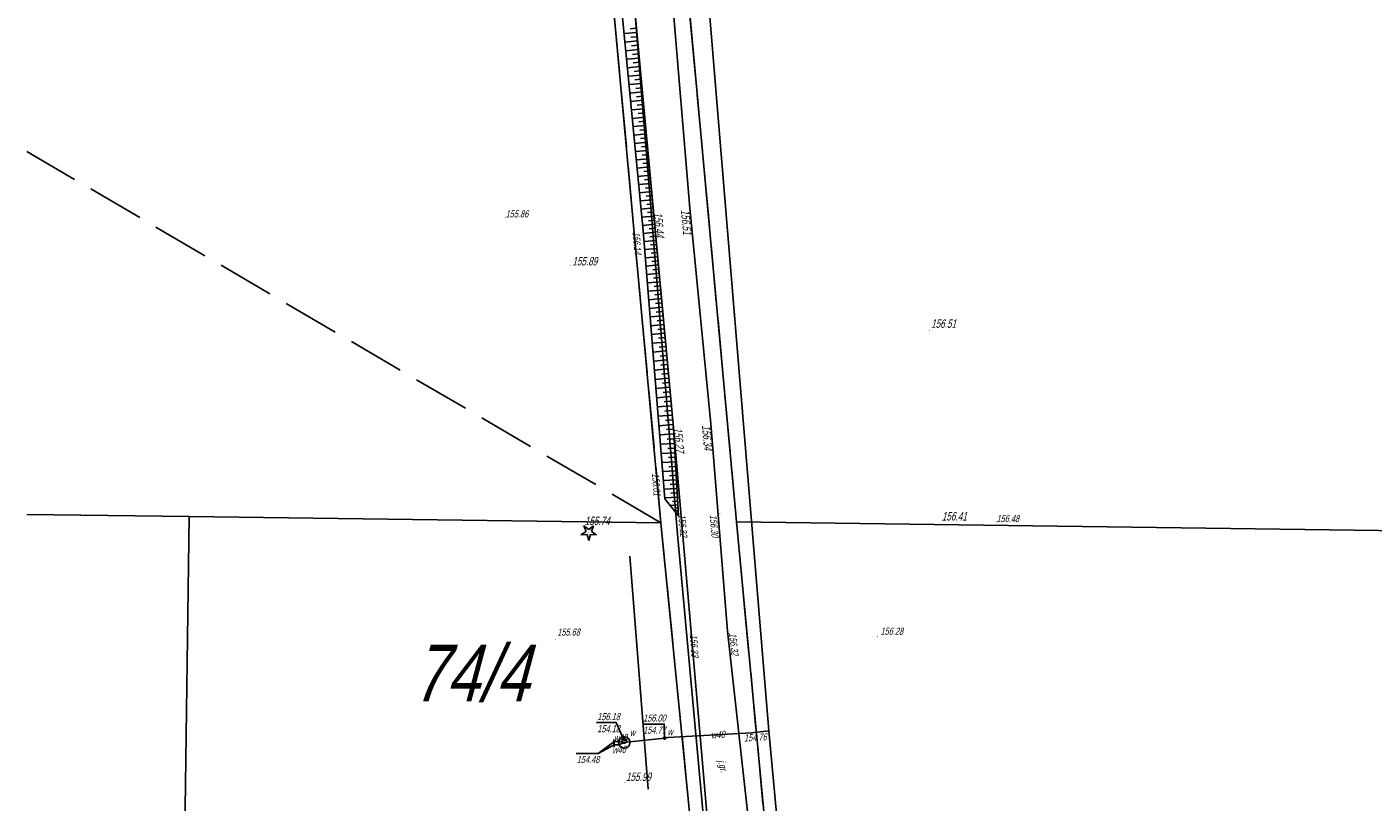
# Model space of a CAD drawing. Header units: metres. Extents: x 6582395 to 6583921, y 5752654 to 5753685.
# Tile 14 of 42: x 6583001 to 6583144, y 5753154 to 5753236. Entities that reach past the tile are written whole.
import ezdxf

# ---------------------------------------------------------------- set-up
doc = ezdxf.new("R2010")
doc.units = ezdxf.units.M
doc.header["$LTSCALE"] = 2
for name, pattern in [('1.0_0.5', [38.1, 25.4, -12.7]), ('1.5_0.5', [50.8, 38.1, -12.7]), ('GESTRICHELT', [4, 3, -1]), ('mz1.25_0.5', [44.45, 31.75, -12.7])]:
    doc.linetypes.add(name, pattern=pattern)
for name, color, linetype in [('000 Inne (niezydentyfikowane)', 7, 'Continuous'), ('211-Nr działki', 7, 'Continuous'), ('217-Granica konturu klasyfikcyjnego', 7, 'Continuous'), ('218-Granica użytku', 7, 'Continuous'), ('219-Linia granicy', 7, 'Continuous'), ('403-Punkt określonej wysokości', 7, 'Continuous'), ('403-Punkt określonej wysokości-Atr2', 7, 'Continuous'), ('420-Krawędź jezdni', 7, 'Continuous'), ('581-Oś przewodu-SWPOD', 7, 'Continuous'), ('903-Żywopłot', 7, 'Continuous'), ('drzewo iglaste (punkt)', 7, 'Continuous'), ('jezdnia (powierzchnia)', 7, 'Continuous'), ('jezdnia (powierzchnia)-Atr17', 7, 'Continuous'), ('przewód telekomunikacyjny (linia)', 7, 'Continuous'), ('przewód wodociągowy (linia)', 7, 'Continuous'), ('przewód wodociągowy (linia)-Atr1', 7, 'Continuous'), ('punkt o określonej wysokości (sieć wodociągowa)', 7, 'Continuous'), ('punkt o określonej wysokości (sieć wodociągowa)-Atr2', 7, 'Continuous'), ('punkt o określonej wysokości (sieć wodociągowa)-Atr3', 7, 'Continuous'), ('punkt wysokościowy sztuczny', 7, 'Continuous'), ('punkt wysokościowy sztuczny-Atr2', 7, 'Continuous'), ('punkt zmiany cech lub źródła danych o położeniu przewodu (sieć wodociągowa)', 7, 'Continuous'), ('skarpa nieumocniona (powierzchnia)', 7, 'Continuous'), ('studzienka - przewód wodociągowy (powierzchnia)', 7, 'Continuous'), ('właz okrągły - siec wodociągowa (punkt)', 7, 'Continuous'), ('właz okrągły - siec wodociągowa (punkt)-Atr17', 7, 'Continuous'), ('zasuwa - siec wodociągowa (punkt)', 7, 'Continuous'), ('zasuwa - siec wodociągowa (punkt)-Atr17', 7, 'Continuous')]:
    doc.layers.add(name, color=color, linetype=linetype)
doc.styles.add('STIL4', font='txt')
doc.linetypes.add('903-500', pattern='A,0,-0.0254,0,[3,014 Plan fotowoltaika Florentynow Mariampol zal 1.shx,S=1.058836,R=0,X=0,Y=0],-76.2', length=76.2254)

# ---------------------------------------------------------------- blocks, each defined once
blk = doc.blocks.new('PW02')
at = {"linetype": 'Continuous'}
blk.add_hatch(color=256, dxfattribs=at).paths.add_polyline_path([(0.045, 0, -1), (-0.045, 0, -1)], flags=16)
blk = doc.blocks.new('801')
at = {"linetype": 'Continuous'}
blk.add_hatch(color=7, dxfattribs=at).paths.add_polyline_path([(0.045, 0, -1), (-0.045, 0, -1)], flags=16)
blk = doc.blocks.new('OP011')
at = {"linetype": 'Continuous'}
blk.add_hatch(color=256, dxfattribs=at).paths.add_polyline_path([(0.05, 0, -1), (-0.05, 0, -1)], flags=16)
for p, q in [((-0.828, -0.268), (-0.283, 0.093)), ((-0.283, 0.093), (-0.512, 0.706)), ((-0.512, 0.706), (0, 0.299)), ((0, 0.299), (0.512, 0.706)), ((0.512, 0.706), (0.283, 0.093)), ((0.283, 0.093), (0.828, -0.268)), ((-0.175, -0.24), (-0.828, -0.268)), ((0, -0.87), (-0.175, -0.24)), ((0.175, -0.24), (0, -0.87)), ((0.828, -0.268), (0.175, -0.24))]:
    blk.add_line(p, q, dxfattribs=at)
blk = doc.blocks.new('XX_01')
at = {"linetype": 'Continuous'}
blk.add_line((0, -0.25), (0, 0.25), dxfattribs=at)
blk = doc.blocks.new('PW01')
at = {"linetype": 'Continuous'}
blk.add_hatch(color=256, dxfattribs=at).paths.add_polyline_path([(0.045, 0, -1), (-0.045, 0, -1)], flags=16)
blk = doc.blocks.new('US22')
at = {"linetype": 'Continuous'}
blk.add_circle((0, 0), 0.25, dxfattribs=at)
blk = doc.blocks.new('US25')
at = {"linetype": 'Continuous'}
blk.add_hatch(color=256, dxfattribs=at).paths.add_polyline_path([(0.2, 0, -1), (-0.2, 0, -1)], flags=16)

msp = doc.modelspace()

# ---------------------------------------------------------------- linework, layer by layer
at = {"layer": '000 Inne (niezydentyfikowane)', "color": 7, "linetype": 'Continuous'}
for p, q in [((6583065.58, 5753235.21), (6583064.22, 5753235.08)), ((6583065.54, 5753235.66), (6583064.86, 5753235.6)), ((6583065.67, 5753234.3), (6583064.31, 5753234.17)), ((6583065.62, 5753234.75), (6583064.94, 5753234.69)), ((6583065.71, 5753233.85), (6583065.03, 5753233.78)), ((6583065.75, 5753233.39), (6583064.4, 5753233.27)), ((6583065.84, 5753232.49), (6583064.48, 5753232.36)), ((6583065.79, 5753232.94), (6583065.12, 5753232.88)), ((6583065.92, 5753231.59), (6583064.57, 5753231.46)), ((6583065.88, 5753232.04), (6583065.2, 5753231.98)), ((6583065.96, 5753231.14), (6583065.29, 5753231.08)), ((6583066, 5753230.69), (6583064.66, 5753230.56)), ((6583066.09, 5753229.79), (6583064.75, 5753229.67)), ((6583066.05, 5753230.24), (6583065.38, 5753230.18)), ((6583066.17, 5753228.9), (6583064.83, 5753228.77)), ((6583066.26, 5753228.01), (6583064.92, 5753227.88)), ((6583066.13, 5753229.35), (6583065.46, 5753229.28)), ((6583066.22, 5753228.45), (6583065.55, 5753228.39)), ((6583066.34, 5753227.12), (6583065.01, 5753226.99)), ((6583066.3, 5753227.56), (6583065.63, 5753227.5)), ((6583066.38, 5753226.67), (6583065.72, 5753226.61)), ((6583066.42, 5753226.23), (6583065.1, 5753226.1)), ((6583066.51, 5753225.34), (6583065.18, 5753225.22)), ((6583066.47, 5753225.79), (6583065.8, 5753225.72)), ((6583066.59, 5753224.46), (6583065.27, 5753224.33)), ((6583066.55, 5753224.9), (6583065.89, 5753224.84)), ((6583066.63, 5753224.02), (6583065.97, 5753223.96)), ((6583066.67, 5753223.58), (6583065.35, 5753223.45)), ((6583066.76, 5753222.7), (6583065.44, 5753222.57)), ((6583066.72, 5753223.14), (6583066.06, 5753223.08)), ((6583066.8, 5753222.26), (6583066.14, 5753222.2)), ((6583066.84, 5753221.82), (6583065.53, 5753221.7)), ((6583066.92, 5753220.95), (6583065.61, 5753220.82)), ((6583066.88, 5753221.38), (6583066.22, 5753221.32)), ((6583067, 5753220.07), (6583065.7, 5753219.95)), ((6583066.96, 5753220.51), (6583066.31, 5753220.45)), ((6583067.04, 5753219.64), (6583066.39, 5753219.58)), ((6583067.09, 5753219.2), (6583065.78, 5753219.08)), ((6583067.17, 5753218.33), (6583065.87, 5753218.21)), ((6583067.13, 5753218.77), (6583066.48, 5753218.71)), ((6583067.25, 5753217.47), (6583065.95, 5753217.35)), ((6583067.33, 5753216.6), (6583066.04, 5753216.48)), ((6583067.21, 5753217.9), (6583066.56, 5753217.84)), ((6583067.29, 5753217.03), (6583066.64, 5753216.97)), ((6583067.41, 5753215.74), (6583066.12, 5753215.62)), ((6583067.37, 5753216.17), (6583066.72, 5753216.11)), ((6583067.45, 5753215.31), (6583066.81, 5753215.25)), ((6583067.49, 5753214.88), (6583066.2, 5753214.76)), ((6583067.57, 5753214.03), (6583066.28, 5753213.91)), ((6583067.53, 5753214.45), (6583066.89, 5753214.39)), ((6583067.64, 5753213.17), (6583066.35, 5753213.05)), ((6583067.72, 5753212.31), (6583066.42, 5753212.19)), ((6583067.61, 5753213.6), (6583066.96, 5753213.54)), ((6583067.68, 5753212.74), (6583067.03, 5753212.68)), ((6583067.8, 5753211.44), (6583066.49, 5753211.32)), ((6583067.76, 5753211.87), (6583067.11, 5753211.81)), ((6583067.84, 5753211), (6583067.18, 5753210.94)), ((6583067.88, 5753210.56), (6583066.56, 5753210.44)), ((6583067.96, 5753209.68), (6583066.63, 5753209.56)), ((6583067.92, 5753210.12), (6583067.26, 5753210.06)), ((6583068.04, 5753208.79), (6583066.7, 5753208.67)), ((6583068, 5753209.24), (6583067.34, 5753209.18)), ((6583068.09, 5753208.35), (6583067.41, 5753208.28)), ((6583068.13, 5753207.9), (6583066.77, 5753207.77)), ((6583068.21, 5753207), (6583066.85, 5753206.87)), ((6583068.17, 5753207.45), (6583067.49, 5753207.39)), ((6583068.29, 5753206.09), (6583066.92, 5753205.96)), ((6583068.37, 5753205.17), (6583066.99, 5753205.05)), ((6583068.25, 5753206.54), (6583067.57, 5753206.48)), ((6583068.33, 5753205.63), (6583067.64, 5753205.57)), ((6583068.46, 5753204.25), (6583067.07, 5753204.12)), ((6583068.42, 5753204.71), (6583067.72, 5753204.65)), ((6583068.5, 5753203.79), (6583067.8, 5753203.72)), ((6583068.54, 5753203.32), (6583067.14, 5753203.2)), ((6583068.63, 5753202.39), (6583067.22, 5753202.26)), ((6583068.59, 5753202.86), (6583067.88, 5753202.79)), ((6583068.72, 5753201.45), (6583067.29, 5753201.32)), ((6583068.67, 5753201.92), (6583067.96, 5753201.85)), ((6583068.76, 5753200.97), (6583068.04, 5753200.91)), ((6583068.8, 5753200.5), (6583067.37, 5753200.37)), ((6583068.89, 5753199.54), (6583067.45, 5753199.41)), ((6583068.85, 5753200.02), (6583068.13, 5753199.95)), ((6583068.98, 5753198.58), (6583067.52, 5753198.44)), ((6583068.93, 5753199.06), (6583068.21, 5753198.99)), ((6583069.02, 5753198.09), (6583068.29, 5753198.03)), ((6583069.07, 5753197.61), (6583067.6, 5753197.47)), ((6583069.16, 5753196.63), (6583067.68, 5753196.49)), ((6583069.11, 5753197.12), (6583068.38, 5753197.05)), ((6583069.25, 5753195.65), (6583067.76, 5753195.51)), ((6583069.2, 5753196.14), (6583068.46, 5753196.07)), ((6583069.29, 5753195.15), (6583068.54, 5753195.08)), ((6583069.34, 5753194.65), (6583067.84, 5753194.52)), ((6583069.38, 5753194.15), (6583068.63, 5753194.09)), ((6583069.43, 5753193.65), (6583067.92, 5753193.52)), ((6583069.5, 5753192.65), (6583068, 5753192.56)), ((6583069.47, 5753193.15), (6583068.71, 5753193.11)), ((6583069.55, 5753191.65), (6583068.08, 5753191.56)), ((6583069.53, 5753192.15), (6583068.78, 5753192.1)), ((6583069.58, 5753191.15), (6583068.85, 5753191.11)), ((6583069.61, 5753190.66), (6583068.15, 5753190.58)), ((6583069.66, 5753189.69), (6583068.23, 5753189.61)), ((6583069.64, 5753190.18), (6583068.92, 5753190.14)), ((6583069.72, 5753188.74), (6583068.31, 5753188.66)), ((6583069.69, 5753189.21), (6583068.98, 5753189.17)), ((6583069.75, 5753188.27), (6583069.05, 5753188.23)), ((6583069.77, 5753187.8), (6583068.38, 5753187.72)), ((6583069.82, 5753186.88), (6583068.46, 5753186.8)), ((6583069.8, 5753187.34), (6583069.11, 5753187.3)), ((6583069.88, 5753185.97), (6583068.53, 5753185.89)), ((6583069.85, 5753186.42), (6583069.17, 5753186.38)), ((6583069.9, 5753185.52), (6583069.35, 5753185.48)), ((6583069.92, 5753185.13), (6583069.09, 5753185.08)), ((6583069.96, 5753184.52), (6583069.56, 5753184.49)), ((6583069.94, 5753184.82), (6583069.63, 5753184.8)), ((6583069.98, 5753184.21), (6583069.89, 5753184.21))]:
    msp.add_line(p, q, dxfattribs=at)
at = {"layer": '217-Granica konturu klasyfikcyjnego', "color": 3, "linetype": 'GESTRICHELT'}
for p, q in [((6583061.7, 5753340.12), (6583076.15, 5753183.34)), ((6583068.13, 5753183.24), (6583060.63, 5753264.8)), ((6583068.13, 5753183.24), (6583000.95, 5753222.58)), ((6583071.75, 5753146.68), (6583068.13, 5753183.24)), ((6583076.15, 5753183.34), (6583084.5, 5753094.1))]:
    msp.add_line(p, q, dxfattribs=at)
at = {"layer": '218-Granica użytku', "color": 3, "linetype": 'GESTRICHELT'}
for p, q in [((6583061.7, 5753340.12), (6583076.15, 5753183.34)), ((6583068.13, 5753183.24), (6583060.63, 5753264.8)), ((6583068.13, 5753183.24), (6583000.95, 5753222.58)), ((6583071.75, 5753146.68), (6583068.13, 5753183.24)), ((6583076.15, 5753183.34), (6583084.5, 5753094.1))]:
    msp.add_line(p, q, dxfattribs=at)
at = {"layer": '219-Linia granicy', "color": 7, "linetype": 'Continuous'}
for p, q in [((6583068.13, 5753183.24), (6583061.03, 5753260.48)), ((6583076.15, 5753183.34), (6583071.18, 5753237.19)), ((6583018.13, 5753183.9), (6583000.95, 5753184.12)), ((6583018.13, 5753183.9), (6583017.63, 5753146.44)), ((6583068.13, 5753183.24), (6583018.13, 5753183.9)), ((6583068.13, 5753183.24), (6583071.75, 5753146.68)), ((6583076.15, 5753183.34), (6583411.04, 5753178.77)), ((6583076.15, 5753183.34), (6583084.5, 5753094.1))]:
    msp.add_line(p, q, dxfattribs=at)
at = {"layer": '420-Krawędź jezdni', "color": 7, "linetype": '1.0_0.5'}
for points in [[(6583052.61, 5753376.41), (6583054.95, 5753355.49), (6583058.32, 5753321.15), (6583060.99, 5753286.92), (6583063.36, 5753259.97), (6583065.36, 5753237.55), (6583067.36, 5753216.12), (6583069.46, 5753193.3), (6583074.13, 5753139.59), (6583078.81, 5753099.98), (6583082.8, 5753058.82), (6583085.22, 5753029.41), (6583090.51, 5752976.47), (6583094.43, 5752924.48), (6583102.94, 5752827.03), (6583103.6, 5752824.18), (6583106.56, 5752807.32), (6583108.67, 5752790.61)], [(6583110.31, 5752807.5), (6583107.43, 5752825.1), (6583107.28, 5752826.98), (6583098.24, 5752924.9), (6583094, 5752976.88), (6583089.34, 5753029.63), (6583086.49, 5753059.37), (6583082.86, 5753100.57), (6583078.69, 5753140.08), (6583075.2, 5753171.76)]]:
    msp.add_lwpolyline(points, dxfattribs=at)
at = {"layer": '581-Oś przewodu-SWPOD', "color": 5, "linetype": 'Continuous'}
msp.add_lwpolyline([(6583087.51, 5753075.46), (6583079.57, 5753161.18), (6583066.67, 5753317.25)], dxfattribs=at)
at = {"layer": '903-Żywopłot', "color": 7, "linetype": '903-500'}
msp.add_line((6583064.82, 5753179.69), (6583066.79, 5753154.99), dxfattribs=at)
at = {"layer": 'jezdnia (powierzchnia)', "color": 7, "linetype": '1.5_0.5'}
msp.add_lwpolyline([(6583032.49, 5753654.73), (6583037.27, 5753599.96), (6583044.65, 5753525.99), (6583046.76, 5753506.39), (6583049.16, 5753478.12), (6583051.99, 5753434.68), (6583056.63, 5753392.07), (6583057.38, 5753371.72), (6583062.35, 5753321.29), (6583065.34, 5753287.34), (6583067.32, 5753261.34), (6583067.97, 5753252.5), (6583069.29, 5753239.28), (6583071.18, 5753216.58), (6583073.42, 5753193.74), (6583075.2, 5753171.76)], dxfattribs=at)
at = {"layer": 'przewód telekomunikacyjny (linia)', "color": 30, "linetype": 'Continuous'}
msp.add_lwpolyline([(6583085.54, 5753014.19), (6583083.15, 5753044.14), (6583082.44, 5753062.15), (6583073.77, 5753139.61), (6583069.85, 5753182.43), (6583062.16, 5753276.97), (6583059.57, 5753300.57), (6583056.64, 5753317.05), (6583051.57, 5753365), (6583048.1, 5753441.14), (6583045.26, 5753477.44), (6583043.09, 5753490.95), (6583038.47, 5753530.67), (6583034.68, 5753562.68), (6583032.56, 5753600.02), (6583027.78, 5753654.79), (6583026.99, 5753662.13)], dxfattribs=at)
at = {"layer": 'przewód wodociągowy (linia)', "color": 5, "linetype": 'Continuous'}
for points in [[(6583064.25, 5753159.96), (6583064.85, 5753160.02), (6583068.52, 5753160.42), (6583068.86, 5753160.5), (6583077.74, 5753160.98), (6583079.57, 5753161.18)], [(6583063.15, 5753160.03), (6583063.65, 5753160.06), (6583064.25, 5753159.96), (6583063.67, 5753159.72), (6583063.17, 5753159.69)]]:
    msp.add_lwpolyline(points, dxfattribs=at)
at = {"layer": 'punkt o określonej wysokości (sieć wodociągowa)-Atr2', "color": 7}
for points in [[(6583064.24, 5753160.12), (6583063.39, 5753162.06), (6583061.32, 5753162.06)], [(6583068.52, 5753160.42), (6583068.49, 5753161.91), (6583066.18, 5753161.91)], [(6583063.15, 5753160.03), (6583061.47, 5753158.79), (6583059.14, 5753158.79)], [(6583063.17, 5753159.69), (6583061.47, 5753158.79), (6583059.14, 5753158.79)]]:
    msp.add_lwpolyline(points, dxfattribs=at)
at = {"layer": 'skarpa nieumocniona (powierzchnia)', "color": 7, "linetype": 'mz1.25_0.5'}
msp.add_lwpolyline([(6583069.99, 5753183.96), (6583068.54, 5753185.77), (6583066.26, 5753214.19), (6583061.87, 5753259.1), (6583057.99, 5753260.44), (6583063.36, 5753259.97), (6583065.36, 5753237.55), (6583067.36, 5753216.28), (6583069.46, 5753193.3)], close=True, dxfattribs=at)
at = {"layer": 'studzienka - przewód wodociągowy (powierzchnia)', "color": 5, "linetype": 'Continuous'}
msp.add_lwpolyline([(6583064.85, 5753159.96), (6583064.84, 5753159.84), (6583064.8, 5753159.72), (6583064.74, 5753159.61), (6583064.65, 5753159.51), (6583064.55, 5753159.44), (6583064.44, 5753159.39), (6583064.31, 5753159.36), (6583064.19, 5753159.36), (6583064.06, 5753159.39), (6583063.95, 5753159.44), (6583063.85, 5753159.51), (6583063.76, 5753159.61), (6583063.7, 5753159.72), (6583063.66, 5753159.84), (6583063.65, 5753159.96), (6583063.66, 5753160.08), (6583063.7, 5753160.2), (6583063.76, 5753160.31), (6583063.85, 5753160.41), (6583063.95, 5753160.48), (6583064.06, 5753160.53), (6583064.19, 5753160.56), (6583064.31, 5753160.56), (6583064.44, 5753160.53), (6583064.55, 5753160.48), (6583064.65, 5753160.41), (6583064.74, 5753160.31), (6583064.8, 5753160.2), (6583064.84, 5753160.08)], close=True, dxfattribs=at)

# ---------------------------------------------------------------- block references
at = {"layer": '403-Punkt określonej wysokości', "xscale": 0.9999999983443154, "yscale": 0.9999999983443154}
for p in [(6583071.18, 5753216.58), (6583067.36, 5753216.28), (6583058.57, 5753210.5), (6583096.57, 5753203.64), (6583073.42, 5753193.74), (6583069.35, 5753193.36), (6583059.86, 5753182.95), (6583097.58, 5753183.11), (6583064.31, 5753155.76)]:
    msp.add_blockref('801', p, dxfattribs=at)
at = {"layer": 'drzewo iglaste (punkt)', "xscale": 0.9999999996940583, "yscale": 1.000000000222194}
msp.add_blockref('OP011', (6583060.48, 5753182.22), dxfattribs=at)
at = {"layer": 'punkt o określonej wysokości (sieć wodociągowa)', "xscale": 0.9999999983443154, "yscale": 0.9999999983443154}
for p in [(6583079.57, 5753161.18), (6583063.15, 5753160.03), (6583063.17, 5753159.69), (6583064.24, 5753160.12), (6583068.52, 5753160.42)]:
    msp.add_blockref('PW01', p, dxfattribs=at)
at = {"layer": 'punkt wysokościowy sztuczny', "xscale": 0.9999999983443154, "yscale": 0.9999999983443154}
for p in [(6583051.67, 5753215.6), (6583066.26, 5753214.19), (6583068.54, 5753185.77), (6583069.99, 5753183.96), (6583074.38, 5753184.19), (6583103.68, 5753183.31), (6583056.96, 5753170.91), (6583071.2, 5753171.38), (6583075.35, 5753171.53), (6583091.08, 5753171.16)]:
    msp.add_blockref('PW02', p, dxfattribs=at)
at = {"layer": 'punkt zmiany cech lub źródła danych o położeniu przewodu (sieć wodociągowa)'}
for p, xscale, yscale, rotation in [((6583063.15, 5753160.03), 0.9999999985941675, 0.9999999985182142, 2.337000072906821), ((6583063.17, 5753159.69), 1.000000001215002, 1.000000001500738, 4.398999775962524)]:
    msp.add_blockref('XX_01', p, dxfattribs=dict(at, xscale=xscale, yscale=yscale, rotation=rotation))
at = {"layer": 'właz okrągły - siec wodociągowa (punkt)'}
msp.add_blockref('US22', (6583064.24, 5753160.12), dxfattribs=at)
at = {"layer": 'zasuwa - siec wodociągowa (punkt)', "xscale": 1.000000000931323, "yscale": 1.000000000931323}
msp.add_blockref('US25', (6583068.52, 5753160.42), dxfattribs=at)

# ---------------------------------------------------------------- texts
at = {"layer": '211-Nr działki', "color": 7, "style": 'STIL4', "oblique": 15, "width": 0.7875}
msp.add_text('74/4', height=6, dxfattribs=at).set_placement((6583041.81, 5753164.31))
at = {"layer": '403-Punkt określonej wysokości-Atr2', "color": 7, "style": 'STIL4', "oblique": 15, "width": 0.72}
for s, rotation, p in [('156.44', -85.038, (6583067.36, 5753216.12)), ('156.51', -84.399, (6583070.23, 5753216.39)), ('156.27', -84.636, (6583069.46, 5753193.3)), ('156.34', -85.374, (6583072.48, 5753193.56))]:
    msp.add_text(s, height=0.9, rotation=rotation, dxfattribs=at).set_placement(p)
for s, p in [('155.89', (6583058.73, 5753210.51)), ('156.51', (6583096.75, 5753203.9)), ('155.74', (6583060.05, 5753182.99)), ('156.41', (6583097.89, 5753183.48)), ('155.99', (6583064.42, 5753155.87))]:
    msp.add_text(s, height=0.9, dxfattribs=at).set_placement(p)
at = {"layer": 'jezdnia (powierzchnia)-Atr17', "color": 7, "style": 'STIL4', "oblique": 15, "width": 0.72}
msp.add_text('j.gr.', height=0.75, rotation=-77.746, dxfattribs=at).set_placement((6583074.19, 5753158.01))
at = {"layer": 'przewód wodociągowy (linia)-Atr1', "color": 5, "style": 'STIL4', "oblique": 15, "width": 0.72}
for rotation, p in [(3.094, (6583073.47, 5753160.37)), (3.433, (6583062.99, 5753158.78)), (3.433, (6583063.15, 5753160.03))]:
    msp.add_text('w40', height=0.75, rotation=rotation, dxfattribs=at).set_placement(p)
at = {"layer": 'punkt o określonej wysokości (sieć wodociągowa)-Atr2', "color": 7, "style": 'STIL4', "oblique": 15, "width": 0.72}
for s, p in [('156.18', (6583061.38, 5753162.32)), ('156.00', (6583066.24, 5753162.17))]:
    msp.add_text(s, height=0.75, dxfattribs=at).set_placement(p)
at = {"layer": 'punkt o określonej wysokości (sieć wodociągowa)-Atr3', "color": 5, "style": 'STIL4', "oblique": 15, "width": 0.72}
for s, p in [('154.18', (6583061.38, 5753161.04)), ('154.77', (6583066.24, 5753160.89)), ('154.48', (6583059.2, 5753157.77)), ('154.48', (6583059.2, 5753157.77))]:
    msp.add_text(s, height=0.75, dxfattribs=at).set_placement(p)
msp.add_text('154.76', height=0.75, rotation=3.094, dxfattribs=at).set_placement((6583076.95, 5753160.05))
at = {"layer": 'punkt wysokościowy sztuczny-Atr2', "color": 7, "style": 'STIL4', "oblique": 15, "width": 0.72}
for s, p in [('155.86', (6583051.67, 5753215.6)), ('156.48', (6583103.68, 5753183.31)), ('155.68', (6583057.14, 5753171.28)), ('156.28', (6583091.39, 5753171.37))]:
    msp.add_text(s, height=0.75, dxfattribs=at).set_placement(p)
for s, rotation, p in [('156.14', -85.413, (6583065.13, 5753214.06)), ('156.01', -85.413, (6583067.17, 5753188.48)), ('156.32', -84.67, (6583069.97, 5753184.11)), ('156.30', -85.37, (6583073.3, 5753184.07)), ('156.33', -85.495, (6583071.2, 5753171.38)), ('156.32', -83.559, (6583075.35, 5753171.53))]:
    msp.add_text(s, height=0.75, rotation=rotation, dxfattribs=at).set_placement(p)
at = {"layer": 'właz okrągły - siec wodociągowa (punkt)-Atr17', "color": 7, "style": 'STIL4', "oblique": 15, "width": 0.72}
msp.add_text('w', height=0.75, dxfattribs=at).set_placement((6583064.83, 5753160.64))
at = {"layer": 'zasuwa - siec wodociągowa (punkt)-Atr17', "color": 7, "style": 'STIL4', "oblique": 15, "width": 0.72}
msp.add_text('w', height=0.75, dxfattribs=at).set_placement((6583068.82, 5753160.71))

doc.saveas('drawing.dxf')
